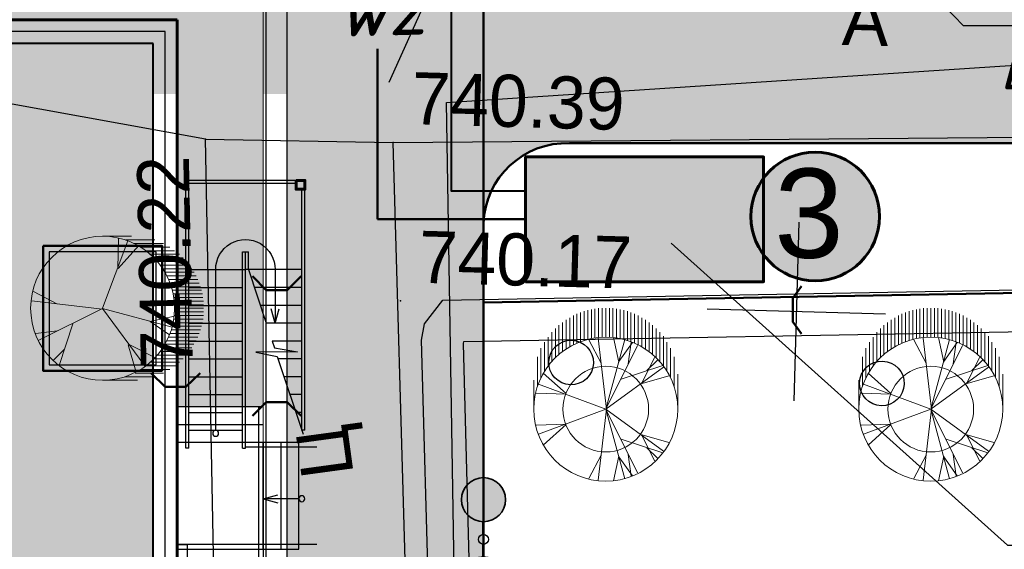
# Model space of a CAD drawing. Header units: millimetres. Extents: x -257011 to 237647566, y 2784933 to 6706507.
# Tile 63 of 256: x 10597678 to 10614228, y 2945731 to 2954631. Entities that reach past the tile are written whole.
import ezdxf
from ezdxf import colors
from ezdxf.entities.mleader import LeaderData, LeaderLine
from ezdxf.math import Vec2, Vec3

# ---------------------------------------------------------------- set-up
doc = ezdxf.new("R2010")
doc.units = ezdxf.units.MM
doc.header["$LTSCALE"] = 1000
doc.header["$PDMODE"] = 32
doc.header["$PDSIZE"] = 0.3
for name, pattern in [('Д_ТРОТ_ТРУБА', [3, 1.5, -1.5]), ('ДОРОГИ_СТРОЯЩ', [9, 8, -1]), ('Контура низ откосов  Штриховая 0.1-0.5 - - - - - - -', [0.6, 0.1, -0.5])]:
    doc.linetypes.add(name, pattern=pattern)
for name, color, linetype in [('(001) Сетка', 92, 'Continuous'), ('(002) Рамка', 7, 'Continuous'), ('(004) Точки рельефа', 7, 'Continuous'), ('(014) Водопровод', 5, 'ИК_Водопровод -------в--------'), ('(025) Дорога', 7, 'Continuous'), ('(035) Откосы', 7, 'Continuous'), ('(038) Деревья', 7, 'Continuous'), ('(040) Ограда', 7, 'Continuous'), ('TREE', 74, 'Continuous')]:
    doc.layers.add(name, color=color, linetype=linetype)
for name, color, linetype, lineweight in [('.', 7, 'Continuous', 15), ('expl', 234, 'Continuous', 13), ('Размеры', 251, 'Continuous', 18)]:
    doc.layers.add(name, color=color, linetype=linetype, lineweight=lineweight)
doc.styles.add('ATTR', font='romans.shx', dxfattribs={"width": 0.8, "height": 0.470416})
doc.styles.add('BM-431', font='txt')
doc.styles.add('D-431', font='txt', dxfattribs={"width": 2})
doc.styles.add('Roman', font='romans')
doc.styles.get("Standard").update_dxf_attribs({"font": 'ARIALN.TTF'})
doc.styles.add('X_ISO', font='isocpeui.ttf')
doc.styles.add('ГОСТ 250', font='isocpeui.ttf', dxfattribs={"height": 250})
doc.linetypes.add('FENCELINE1', pattern='A,6.35,-2.54,[133,ltypeshp.shx,S=2.54,R=0,X=-2.54,Y=0],-2.54,25.4', length=36.83)
doc.linetypes.add('KANALIS_K', pattern='A,1,["<",Standard,S=1.8,R=0,X=-0.9,Y=-0.9],3,-1,["К",Standard,S=1.8,R=0,X=-0.9,Y=-0.9],-1,10', length=16)
doc.linetypes.add('ИК_Водопровод -------в--------', pattern='A,9,-0.6,["В",Standard,S=1.2,R=0,X=0,Y=-0.6],-1.2', length=10.8)
doc.linetypes.add('ОТКОСЫ_НЕУКР', pattern='A,0.5,["|",Standard,S=1.2,R=0,X=0,Y=-1.2],1,["|",Standard,S=0.5,R=0,X=0,Y=-0.5],0.5', length=2)

# ---------------------------------------------------------------- blocks, each defined once
blk = doc.blocks.new('d')
at = {"layer": '(038) Деревья', "color": 30}
blk.add_ellipse((0, 0), major_axis=(0.265, 0.265), ratio=1, start_param=5.497787, end_param=11.780972, dxfattribs=at)
blk = doc.blocks.new('Setka')
at = {"layer": '(001) Сетка'}
for p, q in [((0, 1.5), (0, -1.5)), ((-1.5, 0), (1.5, 0))]:
    blk.add_line(p, q, dxfattribs=at)
blk = doc.blocks.new('kjvklglhl')
at = {"layer": '(004) Точки рельефа'}
for p in [(332.964, 527.46), (329.81, 527.423), (333.162, 524.799)]:
    blk.add_point(p, dxfattribs=at)
at = {"layer": '(014) Водопровод', "ltscale": 0.5, "flags": 128}
blk.add_lwpolyline([(313.499, 509.603), (334.539, 512.433), (333.84, 528.157), (363.046, 530.904), (398.253, 533.905)], dxfattribs=at)
at = {"layer": '(025) Дорога', "linetype": 'Д_ТРОТ_ТРУБА', "flags": 128}
for points in [[(269.368, 515.247), (282.156, 517.109), (283.702, 507.914), (307.271, 511.692), (310.476, 513.628), (310.443, 515.538), (318.567, 515.917), (330.341, 516.212), (329.81, 527.423), (321.381, 528.706), (305.268, 531.339), (301.294, 530.976)], [(333.604, 516.168), (332.964, 527.46), (378.93, 529.121), (379.066, 528.657), (379.066, 527.246)]]:
    blk.add_lwpolyline(points, dxfattribs=at)
at = {"layer": '(025) Дорога', "linetype": 'Контура низ откосов  Штриховая 0.1-0.5 - - - - - - -'}
blk.add_lwpolyline([(329.81, 527.423), (332.964, 527.46)], dxfattribs=at)
at = {"layer": '(035) Откосы', "linetype": 'ОТКОСЫ_НЕУКР', "ltscale": 0.5}
blk.add_lwpolyline([(333.787, 519.563), (333.534, 524.149), (333.576, 524.429), (333.871, 524.832), (362.842, 526.167), (362.988, 526.174), (363.23, 526.062), (363.288, 525.847), (363.822, 518.047), (363.7, 517.812), (363.34, 517.678), (339.576, 516.822), (334.182, 516.44), (334.01, 516.495), (333.954, 516.578), (333.936, 516.762), (333.787, 519.563)], dxfattribs=at)
at = {"layer": '(035) Откосы', "linetype": 'Контура низ откосов  Штриховая 0.1-0.5 - - - - - - -', "ltscale": 0.5}
blk.add_lwpolyline([(334.486, 519.601), (334.237, 524.116), (334.242, 524.148), (362.613, 525.455), (363.098, 518.37), (339.538, 517.521), (334.615, 517.173)], close=True, dxfattribs=at)
at = {"layer": '(001) Сетка'}
blk.add_blockref('Setka', (339.817, 524.81), dxfattribs=at)
at = {"layer": '(038) Деревья', "color": 30, "linetype": 'Continuous'}
for p in [(336.055, 523.846), (341.288, 523.642)]:
    blk.add_blockref('d', p, dxfattribs=at)
at = {"layer": '(004) Точки рельефа', "style": 'D-431'}
for s, p in [('740.39', (333.252, 527.775)), ('740.17', (333.449, 525.114))]:
    blk.add_text(s, height=0.875, dxfattribs=at).set_placement(p)
blk.add_text('740.22', height=0.875, rotation=92.7129, dxfattribs=at).set_placement((329.705, 523.569))
at = {"layer": '(025) Дорога', "linetype": 'ДОРОГИ_СТРОЯЩ', "style": 'BM-431'}
blk.add_text('A', height=0.875, dxfattribs=at).set_placement((340.45, 529.31))
blk.add_text('Ц', height=0.875, rotation=99.3824, dxfattribs=at).set_placement((332.456, 521.87))
blk = doc.blocks.new('dhdyfh')
at = {"layer": 'TREE', "color": 92, "lineweight": 20}
for p, q in [((10254217, 5666691), (10254217, 5666204)), ((10254277, 5666217), (10254277, 5666705)), ((10254338, 5666714), (10254338, 5666227)), ((10254398, 5666235), (10254398, 5666724)), ((10254459, 5666724), (10254459, 5666238)), ((10254519, 5666243), (10254519, 5666724)), ((10254580, 5666724), (10254580, 5666240)), ((10254640, 5666233), (10254640, 5666724)), ((10254701, 5666717), (10254701, 5666227)), ((10254761, 5666215), (10254761, 5666706)), ((10254822, 5666693), (10254822, 5666199)), ((10253854, 5666529), (10253854, 5666039)), ((10253914, 5666083), (10253914, 5666567)), ((10253975, 5666109), (10253975, 5666601)), ((10254035, 5666629), (10254035, 5666140)), ((10254096, 5666652), (10254096, 5666163)), ((10254156, 5666184), (10254156, 5666675)), ((10254882, 5666186), (10254882, 5666674)), ((10254943, 5666652), (10254943, 5666166)), ((10255003, 5666140), (10255003, 5666629)), ((10255064, 5666601), (10255064, 5666114)), ((10255125, 5666081), (10255125, 5666565)), ((10255185, 5666529), (10255185, 5666042)), ((10253672, 5665895), (10253672, 5666384)), ((10253733, 5665949), (10253733, 5666439)), ((10253793, 5665998), (10253793, 5666487)), ((10255246, 5665998), (10255246, 5666487)), ((10255306, 5666441), (10255306, 5665949)), ((10255367, 5665893), (10255367, 5666384)), ((10253551, 5665761), (10253551, 5666240)), ((10253612, 5665831), (10253612, 5666323)), ((10254443, 5665800), (10254236, 5666193)), ((10254532, 5665031), (10254393, 5666223)), ((10254522, 5665028), (10254837, 5666198)), ((10254739, 5665821), (10254650, 5666236)), ((10255427, 5666323), (10255427, 5665828)), ((10255488, 5665756), (10255488, 5666256)), ((10253430, 5665555), (10253430, 5666052)), ((10253491, 5665666), (10253491, 5666158)), ((10254522, 5665031), (10255054, 5666100)), ((10254739, 5665828), (10254966, 5666152)), ((10254897, 5665793), (10254946, 5666154)), ((10255548, 5666158), (10255548, 5665664)), ((10255609, 5665574), (10255609, 5666055)), ((10253370, 5665419), (10253370, 5665908)), ((10255123, 5665467), (10255340, 5665898)), ((10255669, 5665911), (10255669, 5665409)), ((10254522, 5665028), (10255488, 5665736)), ((10254778, 5665531), (10255478, 5665762)), ((10255212, 5665677), (10255390, 5665854)), ((10253851, 5665290), (10253466, 5665636)), ((10255133, 5665459), (10255577, 5665590)), ((10255730, 5665030), (10255730, 5665615)), ((10253309, 5665030), (10253309, 5665514)), ((10254519, 5665030), (10253387, 5665451)), ((10253851, 5665282), (10253348, 5665297))]:
    blk.add_line(p, q, dxfattribs=at)
at = {"layer": 'TREE', "color": 30, "lineweight": 20, "true_color": 0xf8991e}
for p, q in [((10254519, 5665030), (10253387, 5664608)), ((10254532, 5665028), (10254393, 5663836)), ((10254522, 5665031), (10254837, 5663861)), ((10254522, 5665031), (10255488, 5664323)), ((10254522, 5665028), (10255054, 5663959)), ((10253851, 5664777), (10253348, 5664762)), ((10253851, 5664769), (10253466, 5664423)), ((10255123, 5664592), (10255340, 5664161)), ((10255133, 5664600), (10255577, 5664469)), ((10254778, 5664528), (10255478, 5664297)), ((10255212, 5664382), (10255390, 5664205)), ((10254443, 5664259), (10254236, 5663866)), ((10254739, 5664238), (10254650, 5663823)), ((10254739, 5664231), (10254966, 5663908)), ((10254897, 5664266), (10254946, 5663905))]:
    blk.add_line(p, q, dxfattribs=at)
blk.add_circle((10254519, 5665030), 1210, dxfattribs=at)
at = {"layer": 'TREE', "color": 92, "lineweight": 20}
blk.add_circle((10254519, 5665030), 720, dxfattribs=at)
at = {"layer": 'TREE', "color": 30, "lineweight": 20, "true_color": 0xf8991e, "style": 'ATTR', "width": 0.8, "flags": 9}
for p in [(10254522, 5665031), (10254522, 5665028)]:
    blk.add_attdef('ESTCODE', p, '', height=14.1, rotation=90, dxfattribs=at)
blk = doc.blocks.new('17')
at = {"layer": 'TREE', "color": 68, "lineweight": 20, "true_color": 0x306100}
for p, q in [((16375547, 10777897), (16376284, 10777897)), ((16375547, 10776055), (16376189, 10777778)), ((16375932, 10777072), (16375955, 10777838)), ((16376140, 10777805), (16376884, 10777805)), ((16375943, 10777072), (16376470, 10777658)), ((16376347, 10777713), (16377104, 10777713)), ((16376516, 10777620), (16377265, 10777620)), ((16376661, 10777528), (16377389, 10777528)), ((16376767, 10777436), (16377515, 10777436)), ((16376865, 10777344), (16377610, 10777344)), ((16376947, 10777252), (16377692, 10777252)), ((16377022, 10777160), (16377766, 10777160)), ((16377829, 10777068), (16377084, 10777068)), ((16377151, 10776976), (16377888, 10776976)), ((16377190, 10776884), (16377939, 10776884)), ((16377982, 10776792), (16377237, 10776792)), ((16378017, 10776699), (16377272, 10776699)), ((16377304, 10776607), (16378052, 10776607)), ((16378077, 10776515), (16377335, 10776515)), ((16374374, 10776171), (16373777, 10776487)), ((16377355, 10776423), (16378098, 10776423)), ((16378111, 10776331), (16377369, 10776331)), ((16375545, 10776036), (16373730, 10776246)), ((16375545, 10776051), (16373917, 10775240)), ((16375545, 10776051), (16377325, 10775571)), ((16375545, 10776051), (16376623, 10774580)), ((16377381, 10776239), (16378126, 10776239)), ((16378126, 10776147), (16377386, 10776147)), ((16377394, 10776055), (16378126, 10776055)), ((16376751, 10775721), (16377384, 10775856)), ((16378115, 10775778), (16377370, 10775778)), ((16377378, 10775870), (16378127, 10775870)), ((16378126, 10775963), (16377390, 10775963)), ((16374784, 10775661), (16374433, 10774595)), ((16376763, 10775721), (16377255, 10775376)), ((16378080, 10775594), (16377327, 10775594)), ((16377351, 10775686), (16378099, 10775686)), ((16374386, 10775481), (16373835, 10775406)), ((16377237, 10775318), (16377982, 10775318)), ((16378017, 10775410), (16377276, 10775410)), ((16377308, 10775502), (16378050, 10775502)), ((16376201, 10775120), (16376400, 10774445)), ((16376213, 10775135), (16376868, 10774805)), ((16377829, 10775042), (16377088, 10775042)), ((16377147, 10775134), (16377884, 10775134)), ((16377939, 10775226), (16377198, 10775226)), ((16374561, 10775000), (16374292, 10774730)), ((16376861, 10774765), (16377610, 10774765)), ((16377696, 10774857), (16376947, 10774857)), ((16377022, 10774949), (16377766, 10774949)), ((16376652, 10774581), (16377414, 10774581)), ((16377515, 10774673), (16376763, 10774673)), ((16376888, 10774305), (16376124, 10774305)), ((16376376, 10774397), (16377108, 10774397)), ((16377265, 10774489), (16376512, 10774489)), ((16375547, 10774213), (16376438, 10774213))]:
    blk.add_line(p, q, dxfattribs=at)
blk.add_circle((16375547, 10776055), 1842, dxfattribs=at)
at = {"layer": 'TREE', "color": 68, "lineweight": 20, "true_color": 0x306100, "style": 'ATTR', "width": 0.8, "flags": 9}
blk.add_attdef('ESTCODE', (16375545, 10776051), '', height=21.5, dxfattribs=at)
blk = doc.blocks.new('ergrtshjs')
at = {"layer": '(040) Ограда', "linetype": 'KANALIS_K', "ltscale": 1000}
h = blk.add_hatch(color=256, dxfattribs=at)
h.set_gradient(color1=(255, 0, 0), color2=(255, 0, 0), tint=0.41, name='INVSPHERICAL')
h.paths.add_polyline_path([(4220109, -1174872), (4193509, -1174872), (4193509, -1159672), (4220109, -1159672)])
at = {"layer": '.', "lineweight": 0, "ltscale": 1000}
h = blk.add_hatch(dxfattribs=at)
h.set_pattern_fill('AR-SAND', color=252, scale=10)
h.set_pattern_definition([(37.5, (0, -27743), (-16.000313, 489.413237), [0, -386.08, 0, -431.8, 0, -412.75]), (7.5, (0, -27743), (449.52328, 716.8251), [0, -208.28, 0, -347.98, 0, -133.35]), (327.5, (-312.4, -27743), (790.99237, 1.437185), [0, -127, 0, -457.2, 0, -596.9]), (317.5, (-312.4, -27743), (763.55645, 222.92932), [0, -63.5, 0, -299.72, 0, -342.9])])
h.paths.add_polyline_path([(4221959, -1157822), (4191659, -1157822), (4191659, -1165772), (4193109, -1165772), (4193109, -1159272), (4220509, -1159272), (4220509, -1166372), (4221959, -1166372)])
h.paths.add_polyline_path([(4193109, -1173772), (4191659, -1173772), (4191659, -1176722), (4196959, -1176722), (4196959, -1175272), (4193109, -1175272)])
h.paths.add_polyline_path([(4221959, -1171476), (4221959, -1168172), (4220509, -1168172), (4220509, -1175272), (4207359, -1175272), (4207359, -1176722), (4221959, -1176722)])
at = {"ltscale": 100}
for p, q in [((4190959, -1166172), (4190959, -1162122, 0)), ((4191009, -1166172), (4191009, -1162122, 0)), ((4191109, -1161972, 0), (4192959, -1161972, 0)), ((4191109, -1162022, 0), (4192909, -1162022, 0)), ((4192909, -1166472), (4192909, -1162022)), ((4192959, -1166472), (4192959, -1161972)), ((4192009, -1163172, 0), (4191909, -1163172, 0)), ((4191909, -1163472), (4191909, -1163172)), ((4191959, -1166472), (4191959, -1163172)), ((4192009, -1166472), (4192009, -1163172)), ((4191009, -1163472), (4191909, -1163472)), ((4191909, -1163472), (4191609, -1164372)), ((4191909, -1163472), (4191959, -1163472)), ((4192009, -1163472), (4191959, -1163472)), ((4192909, -1163472), (4192009, -1163472)), ((4191009, -1163772), (4191809, -1163772)), ((4192909, -1163772), (4192009, -1163772)), ((4191009, -1164072), (4191709, -1164072)), ((4192909, -1164072), (4192009, -1164072)), ((4191009, -1164372), (4191609, -1164372)), ((4192909, -1164372), (4192009, -1164372)), ((4191009, -1164672), (4191509, -1164672)), ((4191509, -1164672), (4191471, -1164785)), ((4192909, -1164672), (4192009, -1164672)), ((4191423, -1164932), (4190987, -1166238)), ((4191471, -1164785), (4191082, -1164854)), ((4191082, -1164854), (4191786, -1164861)), ((4191786, -1164861), (4191423, -1164932)), ((4191009, -1164972), (4191409, -1164972)), ((4192909, -1164972), (4192009, -1164972)), ((4191009, -1165272), (4191309, -1165272)), ((4192909, -1165272), (4192009, -1165272)), ((4191009, -1165572), (4191209, -1165572)), ((4192909, -1165572), (4192009, -1165572)), ((4191009, -1165872), (4191109, -1165872)), ((4192909, -1165872), (4192009, -1165872)), ((4190959, -1166172), (4191009, -1166172)), ((4192909, -1166172), (4192009, -1166172)), ((4192009, -1166472), (4191959, -1166472)), ((4192909, -1166472), (4192959, -1166472))]:
    blk.add_line(p, q, dxfattribs=at)
at = {"color": 0}
for p, q in [((4193109, -1165772), (4191659, -1165772)), ((4193109, -1166072), (4191659, -1166072)), ((4191059, -1168172), (4191059, -1166372)), ((4193109, -1166372), (4191059, -1166372)), ((4191359, -1168172), (4191359, -1166372)), ((4193109, -1166372), (4191659, -1166372)), ((4191659, -1166372), (4191659, -1173772)), ((4191659, -1168172), (4191659, -1166372)), ((4193109, -1168172), (4191059, -1168172)), ((4193109, -1168172), (4191659, -1168172))]:
    blk.add_line(p, q, dxfattribs=at)
at = {"color": 204, "linetype": 'FENCELINE1', "lineweight": 30, "ltscale": 20}
blk.add_line((4191959, -1166452), (4190759, -1166452), dxfattribs=at)
at = {"lineweight": 0, "ltscale": 1000}
blk.add_lwpolyline([(4191659, -1166372), (4191659, -1157822), (4221959, -1157822), (4221959, -1166372)], dxfattribs=at)
at = {"lineweight": 60, "ltscale": 1000}
blk.add_lwpolyline([(4193109, -1159272), (4220509, -1159272), (4220509, -1175272), (4193109, -1175272)], close=True, dxfattribs=at)
at = {"color": 1, "lineweight": 30, "ltscale": 1000}
blk.add_lwpolyline([(4193309, -1159472), (4220309, -1159472), (4220309, -1175072), (4193309, -1175072)], close=True, dxfattribs=at)
at = {"lineweight": 40, "ltscale": 1000}
blk.add_lwpolyline([(4193509, -1159672), (4220109, -1159672), (4220109, -1174872), (4193509, -1174872)], close=True, dxfattribs=at)
at = {"color": 204, "linetype": 'FENCELINE1', "lineweight": 30, "ltscale": 20}
for points in [[(4191739, -1165772), (4191739, -1174072)], [(4190759, -1168092), (4193109, -1168092)], [(4193109, -1168092), (4192939, -1168092), (4192939, -1174072)]]:
    blk.add_lwpolyline(points, dxfattribs=at)
at = {"layer": 'expl', "lineweight": 30}
for p, q in [((4191459, -1163472), (4191459, -1164372)), ((4192459, -1166172), (4192459, -1163472)), ((4191459, -1164372), (4191392, -1164129)), ((4191459, -1164372), (4191526, -1164129)), ((4191659, -1167322), (4191416, -1167255)), ((4191060, -1167322), (4191659, -1167322)), ((4191659, -1167322), (4191416, -1167389))]:
    blk.add_line(p, q, dxfattribs=at)
for centre in [(4192459, -1166222), (4191010, -1167322)]:
    blk.add_circle(centre, 50, dxfattribs=at)
blk.add_arc((4191959, -1163468, 0), 500, 359.5758, 180.4242, dxfattribs=at)
at = {"layer": 'Размеры', "lineweight": 60, "ltscale": 5, "elevation": 0}
blk.add_lwpolyline([(4191109, -1161972), (4191109, -1162122), (4190959, -1162122), (4190959, -1161972)], close=True, dxfattribs=at)
blk = doc.blocks.new('ываыва')
at = {"lineweight": 20}
h = blk.add_hatch(color=5, dxfattribs=at)
h.set_gradient(color1=(0, 0, 255), one_color=1, tint=1, name='SPHERICAL')
h.paths.add_polyline_path([(3290860, 306725, 1), (3288890, 306725, 1)])
at = {"color": 7, "lineweight": 35}
blk.add_circle((3289875, 306725), 985, dxfattribs=at)
blk = doc.blocks.new('фывавыфа')
at = {"lineweight": 53, "ltscale": 50}
for p, q in [((-3000441, -193490), (-2999968, -193490)), ((-2999590, -193490), (-2999117, -193490))]:
    blk.add_line(p, q, dxfattribs=at)
at = {"lineweight": 30, "ltscale": 50}
blk.add_circle((-2999779, -193490), 188, dxfattribs=at)
at = {"lineweight": 25, "yscale": 0.8407085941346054, "zscale": 0.8407085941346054}
for p, xscale in [((-5767096, -451356), 0.8407085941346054), ((-232462, -451356), -0.8407085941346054)]:
    blk.add_blockref('ываыва', p, dxfattribs=dict(at, xscale=xscale))

msp = doc.modelspace()

# ---------------------------------------------------------------- hatches: boundary and pattern name
at = {"layer": '(040) Ограда', "linetype": 'KANALIS_K', "ltscale": 1000}
h = msp.add_hatch(color=256, dxfattribs=at)
h.set_gradient(color1=(255, 0, 0), color2=(255, 0, 0), tint=0.41, name='INVSPHERICAL')
h.paths.add_polyline_path([(10606180.42, 2952326.33), (10606180.42, 2950226.33), (10610180.42, 2950226.33), (10610180.42, 2952326.33)])
at = {"layer": '.', "lineweight": 50, "ltscale": 1000, "transparency": 33554687}
h = msp.add_hatch(color=256, dxfattribs=at)
h.dxf.hatch_style = 1
h.set_gradient(color1=(132, 132, 132), color2=(132, 132, 132), tint=1)
edge = h.paths.add_edge_path()
edge.add_line((10607692.822, 2887097.343), (10643655.711, 2887873.601))
edge.add_line((10643655.711, 2887873.601), (10643655.711, 2889786.184))
edge.add_line((10643655.711, 2889786.184), (10659798.171, 2889786.184))
edge.add_line((10659798.171, 2889786.184), (10659798.171, 2889069.602))
edge.add_line((10659798.171, 2889069.602), (10662424.538, 2889069.602))
edge.add_line((10662424.538, 2889069.602), (10662424.538, 2926419.848))
edge.add_line((10662424.538, 2926419.848), (10661609.145, 2926435.118))
edge.add_line((10661609.145, 2926435.118), (10661634.834, 2940197.067))
edge.add_line((10661634.834, 2940197.067), (10662474.898, 2940197.067))
edge.add_line((10662474.898, 2940197.067), (10662474.898, 2952555.638))
edge.add_line((10662474.898, 2952555.638), (10606810.538, 2952555.638))
edge.add_arc((10606873.895, 2951154.347), 1402.722, 92.5888027, 177.7762916)
edge.add_line((10605472.229, 2951208.775), (10605472.229, 2956666.893))
edge.add_line((10605472.229, 2956666.893), (10669380.641, 2956012.625))
edge.add_line((10669380.641, 2956012.625), (10669380.641, 2943463.996))
edge.add_line((10669380.641, 2943463.996), (10672155.46, 2943463.996))
edge.add_line((10672155.46, 2943463.996), (10672134.445, 2923255.6))
edge.add_line((10672134.445, 2923255.6), (10669250.386, 2923252.584))
edge.add_line((10669250.386, 2923252.584), (10669285.172, 2889991.17))
edge.add_line((10669285.172, 2889991.17), (10679244.885, 2890241.427))
edge.add_line((10679244.885, 2890241.427), (10681071.018, 2890153.161))
edge.add_line((10681071.018, 2890153.161), (10681028.655, 2889276.712))
edge.add_line((10681028.655, 2889276.712), (10680852.636, 2885635.093))
edge.add_line((10680852.636, 2885635.093), (10677509.037, 2885902.047))
edge.add_line((10677509.037, 2885902.047), (10677297.85, 2884131.001))
edge.add_line((10677297.85, 2884131.001), (10607143.69, 2882603.341))
edge.add_line((10607143.69, 2882603.341), (10605723.295, 2881842.195))
edge.add_line((10605723.295, 2881842.195), (10602961.363, 2878445.861))
edge.add_line((10602961.363, 2878445.861), (10600972.229, 2879832.131))
edge.add_line((10600972.229, 2879832.131), (10600972.229, 2928681.172))
edge.add_line((10600972.229, 2928681.172), (10605472.229, 2928681.172))
edge.add_line((10605472.229, 2928681.172), (10605472.229, 2889129.011))
edge.add_arc((10607569.988, 2889192.464), 2098.718, 181.732534, 273.3553239)
at = {"ltscale": 1000}
h = msp.add_hatch(dxfattribs=at)
h.set_pattern_fill('AR-SAND', color=252, scale=15, angle=266, style=0)
h.set_pattern_definition([(303.5, (314469.7, -2512711.3), (734.005765, -27.267607), [0, -579.12, 0, -647.7, 0, -619.125]), (273.5, (314469.7, -2512711.3), (1025.58269, -747.64719), [0, -312.42, 0, -521.97, 0, -200.025]), (233.5, (314502.4, -2512243.8), (-80.614732, -1183.74871), [0, -190.5, 0, -685.8, 0, -895.35]), (223.5, (314502.4, -2512243.8), (253.68491, -1165.87085), [0, -95.25, 0, -449.58, 0, -514.35])])
edge = h.paths.add_edge_path()
edge.add_line((10605472.229, 2960081.172), (10565772.229, 2960081.172))
edge.add_line((10565772.229, 2960081.172), (10565772.229, 2953441.587))
edge.add_arc((10563817.566, 2953672.358), 1968.239, 268.6947902, 353.2667331, ccw=False)
edge.add_line((10563772.733, 2951704.63), (10534822.091, 2951704.63))
edge.add_line((10534822.091, 2951704.63), (10530461.064, 2950337.707))
edge.add_line((10530461.064, 2950337.707), (10530843.256, 2947704.63))
edge.add_line((10530843.256, 2947704.63), (10565729.098, 2947704.63))
edge.add_arc((10565581.432, 2945668.945), 2041.034, 0.8726, 85.851123, ccw=False)
edge.add_line((10567622.229, 2945700.028), (10567622.229, 2939686.378))
edge.add_line((10567622.229, 2939686.378), (10553985.49, 2939686.378))
edge.add_line((10553985.49, 2939686.378), (10553713.17, 2942151.667))
edge.add_line((10553713.17, 2942151.667), (10550865.41, 2941837.099))
edge.add_line((10550865.41, 2941837.099), (10551665.376, 2935187.83))
edge.add_line((10551665.376, 2935187.83), (10554448.448, 2935495.253))
edge.add_line((10554448.448, 2935495.253), (10554140.136, 2938286.378))
edge.add_line((10554140.136, 2938286.378), (10571472.229, 2938286.378))
edge.add_line((10571472.229, 2938286.378), (10571472.229, 2941331.17))
edge.add_line((10571472.229, 2941331.17), (10570922.229, 2941331.17))
edge.add_line((10570922.229, 2941331.17), (10570772.229, 2941331.17))
edge.add_line((10570772.229, 2941331.17), (10570772.229, 2941481.17))
edge.add_line((10570772.229, 2941481.17), (10570772.229, 2945531.17))
edge.add_line((10570772.229, 2945531.17), (10570822.229, 2945531.17))
edge.add_line((10570822.229, 2945531.17), (10571235.644, 2944290.927))
edge.add_line((10571235.644, 2944290.927), (10571472.229, 2944245.121))
edge.add_line((10571472.229, 2944245.121), (10571472.229, 2945731.166))
edge.add_line((10571472.229, 2945731.166), (10570872.229, 2945731.166))
edge.add_line((10570872.229, 2945731.166), (10570872.229, 2946690.317))
edge.add_arc((10570823.073, 2946681.169), 50, -180, 10.5422531, ccw=False)
edge.add_arc((10570823.073, 2946681.169), 50, 10.5422531, 180, ccw=False)
edge.add_line((10570872.229, 2946690.317), (10570872.229, 2947531.172))
edge.add_line((10570872.229, 2947531.172), (10571472.229, 2947531.172))
edge.add_line((10571472.229, 2947531.172), (10571472.229, 2956131.172))
edge.add_line((10571472.229, 2956131.172), (10569472.229, 2956131.172))
edge.add_line((10569472.229, 2956131.172), (10569472.229, 2939686.378))
edge.add_line((10569472.229, 2939686.378), (10569122.229, 2939686.378))
edge.add_line((10569122.229, 2939686.378), (10569122.229, 2956481.172))
edge.add_line((10569122.229, 2956481.172), (10602172.229, 2956481.172))
edge.add_line((10602172.229, 2956481.172), (10602172.229, 2954865.572))
edge.add_line((10602172.229, 2954865.572), (10602172.229, 2932281.172))
edge.add_line((10602172.229, 2932281.172), (10569529.793, 2932281.172))
edge.add_line((10569529.793, 2932281.172), (10569529.793, 2928681.172))
edge.add_line((10569529.793, 2928681.172), (10605472.229, 2928681.172))
edge.add_line((10605472.229, 2928681.172), (10605472.229, 2960081.172))
edge = h.paths.add_edge_path(flags=17)
edge.add_line((10591772.229, 2936681.172), (10601822.229, 2936681.172))
edge.add_line((10601822.229, 2936681.172), (10601822.229, 2937181.172))
edge.add_line((10601822.229, 2937181.172), (10601772.229, 2937181.172))
edge.add_line((10601772.229, 2937181.172), (10590572.229, 2937181.172))
edge.add_line((10590572.229, 2937181.172), (10590572.229, 2935181.172))
edge.add_line((10590572.229, 2935181.172), (10589657.205, 2935181.172))
edge.add_arc((10589657.229, 2935131.172), 50, 0, 90.0280029, ccw=False)
edge.add_arc((10589657.229, 2935131.172), 50, -180, 0, ccw=False)
edge.add_arc((10589657.229, 2935131.172), 50, 90.0280029, 180, ccw=False)
edge.add_line((10589657.205, 2935181.172), (10586987.229, 2935181.172))
edge.add_arc((10586987.229, 2935131.172), 50, 0, 89.9999998, ccw=False)
edge.add_arc((10586987.229, 2935131.172), 50, -180, 0, ccw=False)
edge.add_arc((10586987.229, 2935131.172), 50, 89.9999998, 180, ccw=False)
edge.add_line((10586987.229, 2935181.172), (10586072.229, 2935181.172))
edge.add_line((10586072.229, 2935181.172), (10586072.229, 2937181.172))
edge.add_line((10586072.229, 2937181.172), (10571472.229, 2937181.172))
edge.add_line((10571472.229, 2937181.172), (10571472.229, 2938286.378))
edge.add_line((10571472.229, 2938286.378), (10569472.229, 2938286.378))
edge.add_line((10569472.229, 2938286.378), (10569472.229, 2936681.172))
edge.add_line((10569472.229, 2936681.172), (10585072.229, 2936681.172))
edge.add_line((10585072.229, 2936681.172), (10585072.229, 2932631.172))
edge.add_line((10585072.229, 2932631.172), (10591772.229, 2932631.172))
edge.add_line((10591772.229, 2932631.172), (10591772.229, 2936681.172))
at = {"lineweight": 50}
h = msp.add_hatch(color=1, dxfattribs=at)
h.set_gradient(color1=(255, 255, 255), one_color=1, tint=1)
h.paths.add_polyline_path([(10612130.453, 2951325.118, 1), (10609969.107, 2951325.118, 1)])

# ---------------------------------------------------------------- linework, layer by layer
at = {"layer": '(002) Рамка', "color": 0, "lineweight": 60, "ltscale": 1000}
msp.add_circle((10611049.78, 2951325.118), 1080.673, dxfattribs=at)
at = {"color": 5, "lineweight": 50, "ltscale": 1000}
for p, q in [((10603694.136, 2951276.33), (10603694.136, 2954139.532)), ((10606180.42, 2951276.33), (10603694.136, 2951276.33))]:
    msp.add_line(p, q, dxfattribs=at)
at = {"lineweight": 50, "ltscale": 1000}
for points in [[(10569529.793, 2932681.172), (10569529.793, 2928681.172), (10605472.229, 2928681.172), (10605472.229, 2960081.172), (10565772.229, 2960081.172), (10565772.229, 2953441.587, -0.386730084), (10563772.733, 2951704.63), (10534822.091, 2951704.63), (10530461.064, 2950337.707), (10530843.256, 2947704.63), (10565729.098, 2947704.63, -0.388770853), (10567622.229, 2945700.028), (10567622.229, 2939686.378)], [(10605472.229, 2949880.138), (10605472.229, 2951208.775, -0.412839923), (10606920.1, 2952555.638), (10650137.801, 2952555.638), (10659421.725, 2952555.638)]]:
    msp.add_lwpolyline(points, format="xyb", dxfattribs=at)
at = {"color": 150}
for points in [[(10569122.229, 2938286.378), (10569122.229, 2932281.172), (10602172.229, 2932281.172), (10602172.229, 2954865.572), (10602172.229, 2956481.172), (10569122.229, 2956481.172), (10569122.229, 2939686.378)], [(10569472.229, 2938286.378), (10569472.229, 2932631.172), (10601822.229, 2932631.172), (10601822.229, 2954631.172), (10601822.229, 2956131.172), (10569472.229, 2956131.172), (10569472.229, 2939686.378)]]:
    msp.add_lwpolyline(points, dxfattribs=at)
at = {"lineweight": 30, "ltscale": 1000}
msp.add_lwpolyline([(10643655.711, 2887873.601), (10643655.711, 2889786.184), (10659798.171, 2889786.184), (10659798.171, 2889069.602), (10662424.538, 2889069.602), (10662424.538, 2926419.848), (10661609.145, 2926435.118), (10661634.834, 2940197.067), (10662474.898, 2940197.067), (10662474.898, 2952555.638), (10608287.24, 2952555.638), (10606872.763, 2952556.438)], dxfattribs=at)
at = {"color": 0, "lineweight": 60}
msp.add_lwpolyline([(10606180.42, 2950226.33), (10606180.42, 2952326.33), (10610180.42, 2952326.33), (10610180.42, 2950226.33)], close=True, dxfattribs=at)
at = {"lineweight": 50, "ltscale": 1000}
for points in [[(10598072.229, 2950831.172), (10598072.229, 2948731.172), (10600072.229, 2948731.172), (10600072.229, 2950831.172)], [(10605472.229, 2949880.138), (10634491.142, 2950400.025), (10634491.142, 2941917.128), (10605472.229, 2941917.128)]]:
    msp.add_lwpolyline(points, close=True, dxfattribs=at)
at = {"color": 92, "lineweight": 30, "ltscale": 1000}
msp.add_lwpolyline([(10598172.229, 2950731.172), (10598172.229, 2948831.172), (10599972.229, 2948831.172), (10599972.229, 2950731.172)], close=True, dxfattribs=at)
at = {"lineweight": 50, "ltscale": 1000}
for points in [[(10601589.649, 2950319.611), (10601822.229, 2950088.53), (10602172.229, 2950088.53), (10602411.181, 2950319.611)], [(10599889.649, 2948691.745), (10600122.229, 2948460.664), (10600472.229, 2948460.664), (10600711.181, 2948691.745)], [(10601589.649, 2947972.391), (10601822.229, 2948203.473), (10602172.229, 2948203.473), (10602411.181, 2947972.391)]]:
    msp.add_lwpolyline(points, dxfattribs=at)
at = {"color": 24, "lineweight": 50}
msp.add_lwpolyline([(10610820.951, 2949351.957), (10610670.951, 2949551.957), (10610670.951, 2949951.957), (10610820.951, 2950151.957)], dxfattribs=at)

# ---------------------------------------------------------------- block references
at = {"lineweight": 5, "xscale": 999.9999999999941, "yscale": 999.9999999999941, "zscale": 999.9999999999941, "rotation": 358.3893224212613}
msp.add_blockref('kjvklglhl', (10256299.447, 2434677.112), dxfattribs=at)
at = {"lineweight": 50, "xscale": -1}
msp.add_blockref('ergrtshjs', (14793431.457, 4113903.058), dxfattribs=at)
at = {"color": 150, "lineweight": 100, "xscale": 0.6569891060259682, "yscale": 0.6569891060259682, "zscale": 0.6569891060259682}
msp.add_blockref('17', (-159483.844, -4129969.347), dxfattribs=at)
at = {"lineweight": 50}
for p in [(353009.793, -2716943.262), (358472.334, -2716943.262)]:
    msp.add_blockref('dhdyfh', p, dxfattribs=at)

# ---------------------------------------------------------------- texts
at = {"color": 1, "insert": (10602987.572, 2955294.981), "char_height": 953.5889, "width": 1497.45433, "attachment_point": 1, "rotation": 1.6559972, "style": 'ГОСТ 250'}
msp.add_mtext('w2', dxfattribs=at)
at = {"color": 250, "insert": (10611527.514, 2951368.449, 0), "char_height": 1500, "width": 156685.73039, "attachment_point": 6, "style": 'Roman'}
msp.add_mtext('\\pt64500;{\\fArial|b0|i0|c0|p34;3}', dxfattribs=at)

# ---------------------------------------------------------------- next in the draw order: leaders
at = {"ltscale": 250}
ml = msp.add_multileader_mtext('Standard', dxfattribs=at)
ml.set_content('Теплоносос\\PPy=48 кВт\\PPp=43,2 кВт\\PIp=83 A', color=256, style='X_ISO')
ml.set_leader_properties()
ml.build(insert=Vec2(0, 0))
ml.multileader.update_dxf_attribs({"text_left_attachment_type": 6, "text_right_attachment_type": 6, "dogleg_length": 0.002, "arrow_head_size": 600, "scale": 500})
ctx = ml.context
ctx.base_point, ctx.scale, ctx.char_height, ctx.arrow_head_size, ctx.landing_gap_size, ctx.plane_origin = Vec3(10614281.122, 2945802.935), 500, 1000, 600, 0, Vec3(10582521.498, 2913073.937)
ctx.left_attachment, ctx.right_attachment, ctx.text_align_type = 6, 6, 1
notes = []
notes.append((ctx, [(1, (1, 1, 0), (10614280.322, 2945802.935), (1, 0), 0.8, [(0, [(10608180.42, 2951276.33)], 0, [])])]))
ctx.mtext.insert, ctx.mtext.alignment, ctx.mtext.flow_direction = Vec3(10618251.955, 2947102.935), 2, 5
ctx.mtext.has_bg_fill, ctx.mtext.bg_color, ctx.mtext.bg_scale_factor, ctx.mtext.bg_transparency, ctx.mtext.use_window_bg_color = 1, -1023410172, 1.1, 0, 0
for ctx, leaders in notes:
    for number, flags, end, landing, length, lines in leaders:
        leader = LeaderData()
        leader.index, (leader.has_last_leader_line, leader.has_dogleg_vector, leader.attachment_direction) = number, flags
        leader.last_leader_point, leader.dogleg_vector, leader.dogleg_length = Vec3(end), Vec3(landing), length
        for number, points, colour, breaks in lines:
            line = LeaderLine()
            line.index, line.vertices, line.color, line.breaks = number, Vec3.list(points), colors.encode_raw_color(colour), breaks
            leader.lines.append(line)
        ctx.leaders.append(leader)

# ---------------------------------------------------------------- next in the draw order: leaders
ml = msp.add_multileader_mtext('Standard', dxfattribs=at)
ml.set_content('АВВГ-(4x35) мм2 L=96 на Теплоносос\\Pв ПВХ тр.в траншее в земле. от {\\C0;ТП}', color=256, style='X_ISO')
ml.set_leader_properties()
ml.build(insert=Vec2(0, 0))
ml.multileader.update_dxf_attribs({"text_left_attachment_type": 6, "text_right_attachment_type": 6, "dogleg_length": 0.002, "arrow_head_size": 470.717, "scale": 500})
ctx = ml.context
ctx.base_point, ctx.scale, ctx.char_height, ctx.arrow_head_size, ctx.landing_gap_size, ctx.plane_origin, ctx.plane_x_axis, ctx.plane_y_axis = Vec3(10608578.136, 2963984.565), 500, 784.52892, 470.717, 0, Vec3(10593163.695, 2941475.424), Vec3(0.999942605, 0.010713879), Vec3(-0.010713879, 0.999942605)
ctx.left_attachment, ctx.right_attachment, ctx.text_align_type = 6, 6, 1
notes = []
notes.append((ctx, [(1, (1, 1, 0), (10608577.509, 2963984.558), (0.999942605, 0.010713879), 0.628, [(1, [(10603694.136, 2953153.697)], 0, [])])]))
ctx.mtext.insert, ctx.mtext.text_direction, ctx.mtext.rotation, ctx.mtext.width, ctx.mtext.alignment, ctx.mtext.flow_direction = Vec3(10618177.731, 2965107.365), Vec3(0.999942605, 0.010713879), 0.010714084, 19312.2629, 2, 5
ctx.mtext.has_bg_fill, ctx.mtext.bg_color, ctx.mtext.bg_scale_factor, ctx.mtext.bg_transparency, ctx.mtext.use_window_bg_color = 1, -1023410172, 1.1, 0, 0
for ctx, leaders in notes:
    for number, flags, end, landing, length, lines in leaders:
        leader = LeaderData()
        leader.index, (leader.has_last_leader_line, leader.has_dogleg_vector, leader.attachment_direction) = number, flags
        leader.last_leader_point, leader.dogleg_vector, leader.dogleg_length = Vec3(end), Vec3(landing), length
        for number, points, colour, breaks in lines:
            line = LeaderLine()
            line.index, line.vertices, line.color, line.breaks = number, Vec3.list(points), colors.encode_raw_color(colour), breaks
            leader.lines.append(line)
        ctx.leaders.append(leader)

# ---------------------------------------------------------------- next in the draw order: linework, layer by layer
at = {"color": 6, "lineweight": 40, "ltscale": 1000}
msp.add_lwpolyline([(10612831.29, 2959403.187), (10604928.373, 2959403.187), (10604928.373, 2951756.386), (10606180.42, 2951756.386)], dxfattribs=at)

# ---------------------------------------------------------------- next in the draw order: block references
at = {"lineweight": 30, "xscale": 0.4469678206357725, "yscale": 0.4469678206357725, "zscale": 0.4469678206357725, "rotation": 89.92230347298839}
msp.add_blockref('фывавыфа', (10520806.94, 4286819.359), dxfattribs=at)

# ---------------------------------------------------------------- next in the draw order: leaders
at = {"ltscale": 250}
ml = msp.add_multileader_mtext('Standard', dxfattribs=at)
ml.set_content('АВВГ-(4x10) мм2 L=17 на Теплоносос\\Pв ПВХ тр.в траншее в земле. от ДЭС', color=256, style='X_ISO')
ml.set_leader_properties()
ml.build(insert=Vec2(0, 0))
ml.multileader.update_dxf_attribs({"text_left_attachment_type": 6, "text_right_attachment_type": 6, "dogleg_length": 0.002, "arrow_head_size": 470.717, "scale": 500})
ctx = ml.context
ctx.base_point, ctx.scale, ctx.char_height, ctx.arrow_head_size, ctx.landing_gap_size, ctx.plane_origin = Vec3(10613537.28, 2954533.618), 500, 784.52892, 470.717, 0, Vec3(10594659.617, 2938200.178)
ctx.left_attachment, ctx.right_attachment, ctx.text_align_type = 6, 6, 1
notes = []
notes.append((ctx, [(1, (1, 1, 0), (10613536.653, 2954533.618), (1, 0), 0.628, [(1, [(10608879.832, 2959403.187)], 0, [])])]))
ctx.mtext.insert, ctx.mtext.width, ctx.mtext.alignment, ctx.mtext.flow_direction = Vec3(10623280.892, 2955553.506), 19821.35298, 2, 5
ctx.mtext.has_bg_fill, ctx.mtext.bg_color, ctx.mtext.bg_scale_factor, ctx.mtext.bg_transparency, ctx.mtext.use_window_bg_color = 1, -1023410172, 1.1, 0, 0
for ctx, leaders in notes:
    for number, flags, end, landing, length, lines in leaders:
        leader = LeaderData()
        leader.index, (leader.has_last_leader_line, leader.has_dogleg_vector, leader.attachment_direction) = number, flags
        leader.last_leader_point, leader.dogleg_vector, leader.dogleg_length = Vec3(end), Vec3(landing), length
        for number, points, colour, breaks in lines:
            line = LeaderLine()
            line.index, line.vertices, line.color, line.breaks = number, Vec3.list(points), colors.encode_raw_color(colour), breaks
            leader.lines.append(line)
        ctx.leaders.append(leader)

doc.saveas('drawing.dxf')
